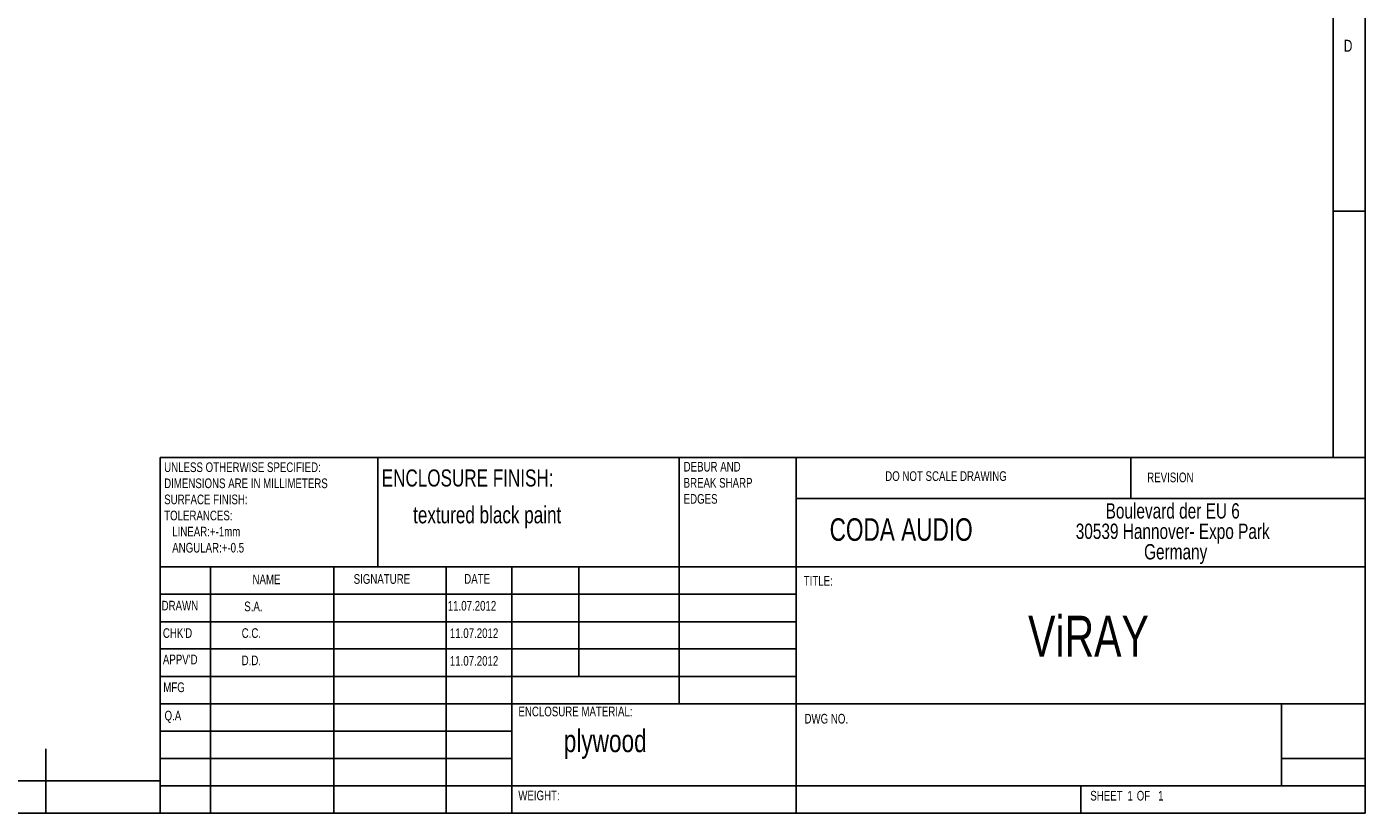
# Model space of a CAD drawing. Header units: inches. Extents: x 21182 to 24011, y 3634 to 5614.
# Tile 13 of 16: x 22577 to 24011, y 3634 to 4477. Entities that reach past the tile are written whole.
import ezdxf

# ---------------------------------------------------------------- set-up
doc = ezdxf.new("R2010")
doc.units = ezdxf.units.IN
doc.header["$MEASUREMENT"] = 0
doc.styles.add('SLDTEXTSTYLE0', font='TXT', dxfattribs={"width": 0.75})

# ---------------------------------------------------------------- blocks, each defined once
blk = doc.blocks.new('NOTE50')
at = {"color": 7, "char_height": 1.5, "attachment_point": 1, "style": 'SLDTEXTSTYLE0'}
for s, insert in [('UNLESS OTHERWISE SPECIFIED:', (0, 2.5)), ('DIMENSIONS ARE IN MILLIMETERS', (0, 0)), ('SURFACE FINISH:', (0, -2.5)), ('TOLERANCES:', (0, -5)), ('   LINEAR:+-1mm', (0, -7.5)), ('   ANGULAR:+-0.5', (0, -10))]:
    blk.add_mtext(s, dxfattribs=dict(at, insert=insert))
blk = doc.blocks.new('NOTE39')
at = {"color": 7, "char_height": 1.5, "attachment_point": 1, "style": 'SLDTEXTSTYLE0'}
for s, insert in [('SHEET ', (0, 2.5)), ('1', (5.78, 2.5)), (' OF ', (6.8, 2.5)), ('1', (10.55, 2.5))]:
    blk.add_mtext(s, dxfattribs=dict(at, insert=insert))
blk = doc.blocks.new('NOTE64')
at = {"color": 7, "char_height": 2.3813, "attachment_point": 1, "style": 'SLDTEXTSTYLE0'}
for s, insert in [('       Boulevard der EU 6', (0, 3.38)), ('30539 Hannover- Expo Park', (0, 0.21)), ('                Germany', (0, -2.97))]:
    blk.add_mtext(s, dxfattribs=dict(at, insert=insert))
blk = doc.blocks.new('NOTE48')
at = {"color": 7, "char_height": 1.5, "attachment_point": 1, "style": 'SLDTEXTSTYLE0'}
for s, insert in [('DEBUR AND ', (0, 2.5)), ('BREAK SHARP ', (0, 0)), ('EDGES', (0, -2.5))]:
    blk.add_mtext(s, dxfattribs=dict(at, insert=insert))
blk = doc.blocks.new('1111')
at = {"color": 7, "linetype": 'Continuous'}
for p, q in [((4165.4, -657.1), (4165.4, 777.9)), ((4140.4, 752.9), (4140.4, -380.9)), ((4140.4, -189.6), (4165.4, -189.6)), ((3229.4, -380.9), (4165.4, -380.9)), ((3229.4, -380.9), (3229.4, -657.1)), ((3398.4, -465.9), (3398.4, -380.9)), ((3632.4, -380.9), (3632.4, -572.1)), ((3723.4, -380.9), (3723.4, -657.1)), ((3983.4, -412.8), (3983.4, -380.9)), ((4165.4, -412.8), (3723.4, -412.8)), ((4165.4, -465.9), (3229.4, -465.9)), ((3268.4, -465.9), (3268.4, -657.1)), ((3364.3, -465.9), (3364.3, -657.1)), ((3451.4, -465.9), (3451.4, -657.1)), ((3502.4, -657.1), (3502.4, -465.9)), ((3554.4, -550.9), (3554.4, -465.9)), ((3723.4, -487.1), (3229.4, -487.1)), ((3723.4, -508.4), (3229.4, -508.4)), ((3723.4, -529.6), (3229.4, -529.6)), ((3723.4, -550.9), (3229.4, -550.9)), ((3502.4, -572.1), (3229.4, -572.1)), ((3502.4, -572.1), (4165.4, -572.1)), ((4100.4, -635.9), (4100.4, -572.1)), ((3502.4, -593.4), (3229.4, -593.4)), ((3140.4, -657.1), (3140.4, -607.1)), ((3502.4, -614.6), (3229.4, -614.6)), ((4165.4, -614.6), (4100.4, -614.6)), ((2140.4, -632.1), (3229.4, -632.1)), ((3229.4, -635.9), (4165.4, -635.9)), ((3944.4, -657.1), (3944.4, -635.9)), ((2115.4, -657.1), (4165.4, -657.1))]:
    blk.add_line(p, q, dxfattribs=at)
for name, p, xscale, yscale, zscale in [('NOTE50', (3232.4, -397.2), 5.000000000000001, 5.000000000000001, 5.000000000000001), ('NOTE48', (3635.9, -396.8), 5, 5, 5), ('NOTE64', (3940.5, -433.3), 5, 5, 5), ('NOTE39', (3951.8, -652.3), 5, 5, 5)]:
    blk.add_blockref(name, p, dxfattribs=dict(xscale=xscale, yscale=yscale, zscale=zscale))
at = {"color": 7, "attachment_point": 1, "style": 'SLDTEXTSTYLE0'}
for s, insert, char_height in [('D', (4148.7, -56.5), 9.26), ('{\\fTxt|b0|i0|c204|p2;ENCLOSURE} FINISH:', (3401.4, -390.2), 13.229), ('DO NOT SCALE DRAWING', (3792.5, -391.6), 7.5), ('REVISION', (3996, -392.6), 7.5), (' textured black paint', (3422.1, -418.8), 13.229), ('CODA AUDIO', (3749.3, -428.1), 17.5), ('NAME', (3301, -471.8), 7.5), ('SIGNATURE', (3379.6, -471.5), 7.5), ('DATE', (3465.5, -471.4), 7.5), ('TITLE:', (3729.2, -472.9), 7.5), ('DRAWN', (3230.4, -492.2), 7.5), ('S.A.', (3294.6, -492.8), 7.5), ('11.07.2012', (3452.7, -492.3), 7.5), ('ViRAY', (3903.5, -503.8), 31.75), ("CHK'D", (3231.4, -513.5), 7.5), ('C.C.', (3292.6, -513.5), 7.5), ('11.07.2012', (3454.3, -513.6), 7.5), ("APPV'D", (3231.4, -534), 7.5), ('D.D.', (3292.6, -534.7), 7.5), ('11.07.2012', (3454.3, -535.1), 7.5), ('MFG', (3231.7, -555.6), 7.5), ('Q.A', (3232.7, -577.6), 7.5), ('ENCLOSURE MATERIAL:', (3507.6, -574.4), 7.5), ('DWG NO.', (3729.8, -580), 7.5), ('plywood', (3542.8, -592.2), 17.5), ('WEIGHT: ', (3507.5, -639.6), 7.49)]:
    blk.add_mtext(s, dxfattribs=dict(at, insert=insert, char_height=char_height))

msp = doc.modelspace()

# ---------------------------------------------------------------- block references
at = {"xscale": 1.3799808, "yscale": 1.3799808, "zscale": 1.3799808}
msp.add_blockref('1111', (18263.3, 4540.8), dxfattribs=at)

doc.saveas('drawing.dxf')
